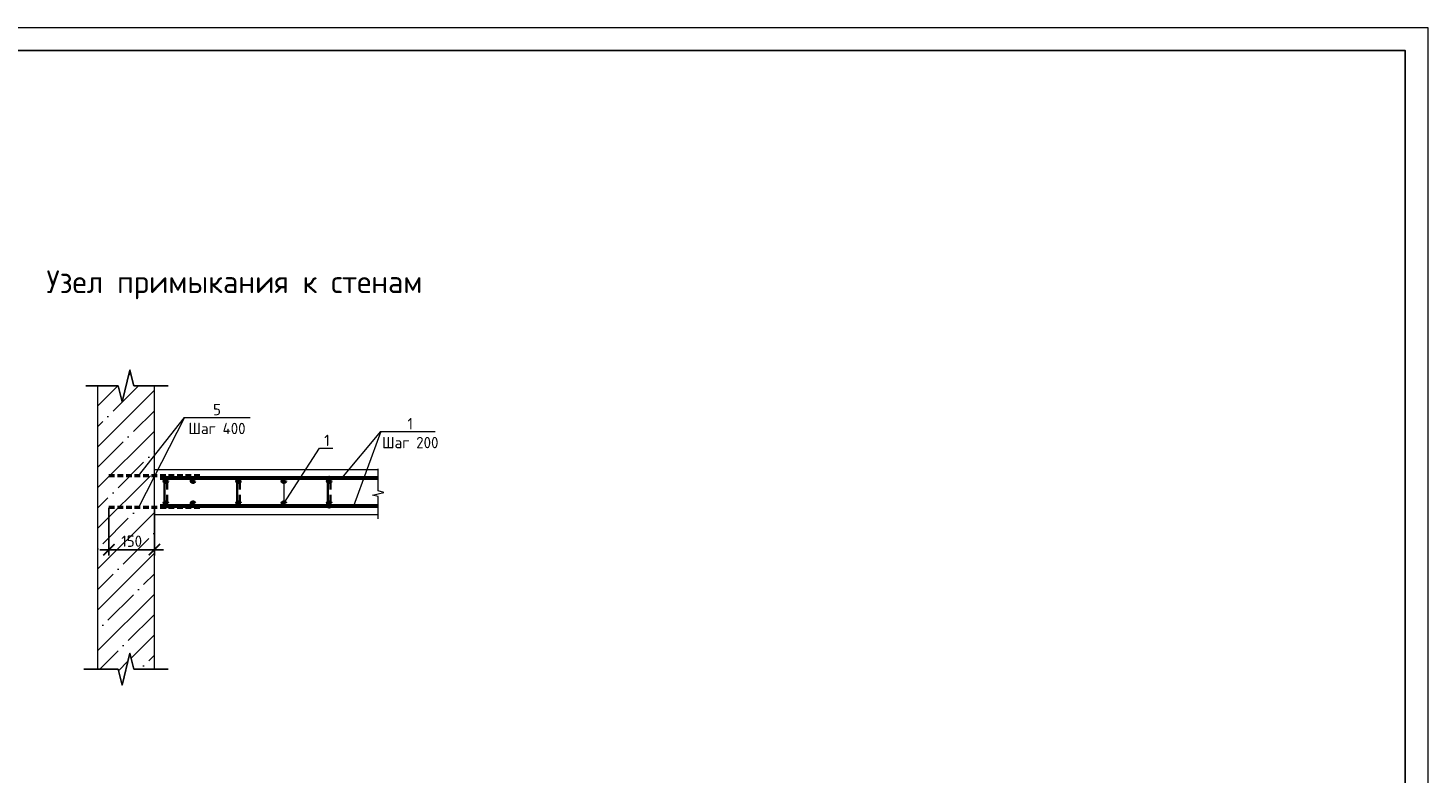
# Model space of a CAD drawing. Header units: millimetres. Extents: x 130535 to 3472113, y -52734 to 121434.
# Tile 73 of 100: x 632387 to 663207, y 17792 to 34210. Entities that reach past the tile are written whole.
import ezdxf
from ezdxf import colors
from ezdxf.entities.mleader import LeaderData, LeaderLine
from ezdxf.enums import TextEntityAlignment as Align
from ezdxf.math import Vec2, Vec3

# ---------------------------------------------------------------- set-up
doc = ezdxf.new("R2010")
doc.units = ezdxf.units.MM
doc.linetypes.add('DASHED2', pattern=[0.375, 0.25, -0.125])
doc.layers.get('DEFPOINTS').update_dxf_attribs({"color": 1, "lineweight": 0})
for name, color, linetype, lineweight in [('Основная 0.35', 200, 'Continuous', 35), ('Основная 0.60', 142, 'Continuous', 60), ('РАЗМЕРЫ', 1, 'Continuous', 9), ('Символы 0.20', 1, 'Continuous', 20), ('Тонкая', 81, 'Continuous', 20), ('Тонкая 0.20', 30, 'Continuous', 20), ('ТОНКИЕ', 7, 'Continuous', 9), ('штриховка', 7, 'Continuous', 18)]:
    doc.layers.add(name, color=color, linetype=linetype, lineweight=lineweight)
doc.layers.add('ТОЛСТЫЕ_ОСНОВНЫЕ', color=6, linetype='Continuous')
doc.styles.add('GOST-2.304_Type-B', font='GOST_Common.ttf')
doc.dimstyles.new('СПДС', dxfattribs={"dimscale": 100, "dimtxt": 2.5, "dimasz": 2.5, "dimexe": 1.25, "dimexo": 0, "dimtad": 1, "dimdec": 0, "dimtxsty": 'GOST-2.304_Type-B', "dimblk": 'ARCHTICK', "dimcen": 2.5, "dimdle": 2, "dimadec": 0, "dimazin": 2, "dimtfac": 0.75, "dimtdec": 0, "dimtmove": 1, "dimatfit": 3, "dimfxl": 1, "dimtolj": 1, "dimarcsym": 1})

# ---------------------------------------------------------------- blocks, each defined once
blk = doc.blocks.new('*U5')
at = {"layer": 'ТОЛСТЫЕ_ОСНОВНЫЕ', "color": 6}
blk.add_lwpolyline([(20, 5), (589, 5), (589, 415), (20, 415)], close=True, dxfattribs=at)
at = {"layer": 'ТОНКИЕ'}
blk.add_lwpolyline([(0, 0), (594, 0), (594, 420), (0, 420)], close=True, dxfattribs=at)
blk = doc.blocks.new('_None')
blk = doc.blocks.new('_ArchTick')
at = {"color": 0, "linetype": 'ByBlock', "const_width": 0.15}
blk.add_lwpolyline([(-0.5, -0.5), (0.5, 0.5)], dxfattribs=at)
blk = doc.blocks.new('*D579')
at = {"layer": 'DEFPOINTS', "color": 0, "linetype": 'Continuous', "lineweight": 0, "transparency": 16777216}
for p in [(634170, 23639), (635170, 23639), (635170, 22713)]:
    blk.add_point(p, dxfattribs=at)
at = {"layer": 'РАЗМЕРЫ', "color": 0, "linetype": 'Continuous', "lineweight": -2, "transparency": 16777216}
for p, q in [((634170, 23639), (634170, 22588)), ((635170, 23639), (635170, 22588)), ((633970, 22713), (635370, 22713))]:
    blk.add_line(p, q, dxfattribs=at)
at = {"layer": 'РАЗМЕРЫ', "color": 0, "linetype": 'Continuous', "lineweight": -2, "transparency": 16777216, "xscale": 250, "yscale": 250, "zscale": 250, "rotation": 180}
blk.add_blockref('_ArchTick', (634170, 22713), dxfattribs=at)
at = {"layer": 'РАЗМЕРЫ', "color": 0, "linetype": 'Continuous', "lineweight": -2, "transparency": 16777216, "xscale": 250, "yscale": 250, "zscale": 250}
blk.add_blockref('_ArchTick', (635170, 22713), dxfattribs=at)
at = {"layer": 'РАЗМЕРЫ', "color": 0, "linetype": 'Continuous', "lineweight": 0, "transparency": 16777216, "insert": (634670, 22901), "char_height": 250, "attachment_point": 5, "style": 'GOST-2.304_Type-B'}
blk.add_mtext('\\A1;150', dxfattribs=at)

msp = doc.modelspace()

# ---------------------------------------------------------------- hatches: boundary and pattern name
at = {"layer": 'штриховка', "linetype": 'Continuous', "lineweight": 0}
h = msp.add_hatch(dxfattribs=at)
h.set_pattern_fill('ANSI35', color=256, scale=100)
h.set_pattern_definition([(45, (-191588.6, 148679.9), (-449.0128, 449.0128), []), (45, (-191139.6, 148679.9), (-449.0128, 449.0128), [793.75, -158.75, 0, -158.75])])
h.paths.add_polyline_path([(635169.6, 23481.2), (635169.6, 23481.2), (635169.6, 23639.5), (634821.7, 23639.5), (635169.6, 24322.5), (635169.6, 24342), (634821.7, 24342), (635169.6, 24783.5), (635169.6, 26321.2), (634719.6, 26321.2), (634632.1, 26671.2), (634457.1, 25971.2), (634369.6, 26321.2), (633919.6, 26321.2), (633919.6, 20081.2), (634369.6, 20081.2), (634457.1, 19731.2), (634632.1, 20431.2), (634719.6, 20081.2), (635169.6, 20081.2)])

# ---------------------------------------------------------------- linework, layer by layer
at = {"color": 0, "linetype": 'ByBlock', "lineweight": -2}
for p, q in [((633658.2, 26321.2), (634369.6, 26321.2)), ((634719.6, 26321.2), (635169.6, 26321.2)), ((635169.6, 26321.2), (635469.6, 26321.2)), ((633919.6, 20081.2), (633619.6, 20081.2)), ((633919.6, 20081.2), (634369.6, 20081.2)), ((634719.6, 20081.2), (635169.6, 20081.2)), ((635169.6, 20081.2), (635469.6, 20081.2))]:
    msp.add_line(p, q, dxfattribs=at)
at = {"linetype": 'DASHED2', "lineweight": 50, "ltscale": 500}
for p, q in [((636169.6, 24342), (634169.6, 24342)), ((636169.6, 23639.5), (634169.6, 23639.5))]:
    msp.add_line(p, q, dxfattribs=at)
at = {"color": 0, "linetype": 'ByBlock', "lineweight": -2}
for points in [[(634369.6, 26321.2), (634457.1, 25971.2), (634632.1, 26671.2), (634719.6, 26321.2)], [(634369.6, 20081.2), (634457.1, 19731.2), (634632.1, 20431.2), (634719.6, 20081.2)]]:
    msp.add_lwpolyline(points, dxfattribs=at)
at = {"layer": 'Основная 0.35'}
for p, q in [((635389.6, 24291.2), (635389.6, 23671.2)), ((635449.6, 24291.2), (635449.6, 24041.2)), ((636989.6, 24291.2), (636989.6, 23671.2)), ((637049.6, 24291.2), (637049.6, 24041.2)), ((638989.6, 24291.2), (638989.6, 23671.2)), ((639049.6, 24291.2), (639049.6, 24041.2)), ((635449.6, 23671.2), (635449.6, 23921.2)), ((637049.6, 23671.2), (637049.6, 23921.2)), ((639049.6, 23671.2), (639049.6, 23921.2))]:
    msp.add_line(p, q, dxfattribs=at)
for centre, start, end in [((635419.6, 24291.2), 0, 180), ((639019.6, 24291.2), 0, 180), ((635419.6, 23671.2), 180, 0), ((639019.6, 23671.2), 180, 0)]:
    msp.add_arc(centre, 30, start, end, dxfattribs=at)
at = {"layer": 'Основная 0.60'}
for p, q in [((640097.1, 24291.2), (635294.6, 24291.2)), ((640097.1, 23671.2), (635294.6, 23671.2))]:
    msp.add_line(p, q, dxfattribs=at)
for centre in [(635419.6, 24231.2), (636019.6, 24231.2), (637019.6, 24231.2), (638019.6, 24231.2), (639019.6, 24231.2), (635419.6, 23731.2), (636019.6, 23731.2), (637019.6, 23731.2), (638019.6, 23731.2), (639019.6, 23731.2)]:
    msp.add_circle(centre, 30, dxfattribs=at)
at = {"layer": 'РАЗМЕРЫ', "linetype": 'Continuous', "lineweight": 0}
for p, q in [((635833.7, 25626), (634821.7, 23639.5)), ((640155.6, 25314.9), (639555.2, 23671.2))]:
    msp.add_line(p, q, dxfattribs=at)
at = {"layer": 'Символы 0.20'}
for points in [[(639296.6, 24291.2), (640155.6, 25314.9)], [(640155.6, 25314.9), (641350.2, 25314.9)]]:
    msp.add_lwpolyline(points, dxfattribs=at)
at = {"layer": 'Тонкая'}
msp.add_lwpolyline([(640097.1, 23393), (640097.1, 23468), (640097.1, 23882.7), (639972.1, 23914), (640222.1, 23976.5), (640097.1, 24007.7), (640097.1, 24422.5), (640097.1, 24497.5)], dxfattribs=at)
at = {"layer": 'Тонкая 0.20', "ltscale": 6}
for p, q in [((633919.6, 26321.2), (633919.6, 20081.2)), ((635169.6, 20081.2), (635169.6, 26321.2))]:
    msp.add_line(p, q, dxfattribs=at)
at = {"layer": 'Тонкая 0.20'}
for points in [[(635169.6, 24481.2), (640097.1, 24481.2)], [(640097.1, 23481.2), (635169.6, 23481.2), (635169.6, 24481.2)]]:
    msp.add_lwpolyline(points, dxfattribs=at)

# ---------------------------------------------------------------- block references
at = {"xscale": 100, "yscale": 100, "zscale": 100}
msp.add_blockref('*U5', (603807.5, -7790.1), dxfattribs=at)
msp.add_blockref('*U5', (603807.5, -7790.1), dxfattribs=at)

# ---------------------------------------------------------------- texts
at = {"layer": 'Символы 0.20', "insert": (640802.7, 25614.9), "char_height": 250, "attachment_point": 2, "style": 'GOST-2.304_Type-B'}
msp.add_mtext('1\\PШаг 200', dxfattribs=at)
at = {"layer": 'ТОНКИЕ', "linetype": 'Continuous', "lineweight": 0, "style": 'GOST-2.304_Type-B'}
msp.add_text('Узел примыкания к стенам', height=500, dxfattribs=at).set_placement((636932.5, 28617.5), align=Align.MIDDLE_CENTER)

# ---------------------------------------------------------------- dimensions: what is measured, and where the dimension line sits
at = {"layer": 'РАЗМЕРЫ', "linetype": 'Continuous', "lineweight": 0}
dim = msp.add_linear_dim(base=(635169.6, 22713.2), p1=(634169.6, 23639.5), p2=(635169.6, 23639.5), text='150', dimstyle='СПДС', dxfattribs=at)
dim.commit()
dim.dimension.update_dxf_attribs({"geometry": '*D579', "text_midpoint": (634669.6, 22900.7)})

# ---------------------------------------------------------------- leaders
at = {"layer": 'Символы 0.20'}
ml = msp.add_multileader_mtext('Standard', dxfattribs=at)
ml.set_content('5\\PШаг 400', color=256, style='GOST-2.304_Type-B')
ml.set_leader_properties(color=256, linetype='ByLayer', lineweight=-1)
ml.set_arrow_properties(name='NONE')
ml.build(insert=Vec2(0, 0))
ml.multileader.update_dxf_attribs({"text_left_attachment_type": 6, "text_right_attachment_type": 6, "dogleg_length": 1, "arrow_head_size": 18, "scale": 20})
ctx = ml.context
ctx.base_point, ctx.scale, ctx.char_height, ctx.arrow_head_size, ctx.landing_gap_size, ctx.plane_origin = Vec3(635933.7, 25626), 20, 250, 18, 9, Vec3(634688.2, 25750.7)
ctx.left_attachment, ctx.right_attachment, ctx.text_align_type = 6, 6, 1
notes = []
notes.append((ctx, [(0, (1, 1, 0), (635833.7, 25626), (1, 0), 100, [(0, [(634821.7, 24342)], 0, [])])]))
ctx.mtext.insert, ctx.mtext.alignment, ctx.mtext.flow_direction = Vec3(636548, 25926), 2, 5
ml = msp.add_multileader_mtext('Standard', dxfattribs=at)
ml.set_content('1', color=256, style='GOST-2.304_Type-B')
ml.set_leader_properties(color=256, linetype='ByLayer', lineweight=-1)
ml.set_arrow_properties(name='NONE')
ml.build(insert=Vec2(0, 0))
ml.multileader.update_dxf_attribs({"text_left_attachment_type": 6, "text_right_attachment_type": 6, "dogleg_length": 1, "arrow_head_size": 18, "scale": 20})
ctx = ml.context
ctx.base_point, ctx.scale, ctx.char_height, ctx.arrow_head_size, ctx.landing_gap_size, ctx.plane_origin = Vec3(638901.2, 24947.1), 20, 250, 18, 9, Vec3(636552.9, 29101.2)
ctx.left_attachment, ctx.right_attachment = 6, 6
notes.append((ctx, [(0, (1, 1, 0), (638801.2, 24947.1), (1, 0), 100, [(1, [(638019.6, 24231.2), (638019.6, 23731.2)], 0, [])])]))
ctx.mtext.insert, ctx.mtext.width, ctx.mtext.flow_direction = Vec3(638910.2, 25247.1), 28.429, 5
for ctx, leaders in notes:
    for number, flags, end, landing, length, lines in leaders:
        leader = LeaderData()
        leader.index, (leader.has_last_leader_line, leader.has_dogleg_vector, leader.attachment_direction) = number, flags
        leader.last_leader_point, leader.dogleg_vector, leader.dogleg_length = Vec3(end), Vec3(landing), length
        for number, points, colour, breaks in lines:
            line = LeaderLine()
            line.index, line.vertices, line.color, line.breaks = number, Vec3.list(points), colors.encode_raw_color(colour), breaks
            leader.lines.append(line)
        ctx.leaders.append(leader)

doc.saveas('drawing.dxf')
